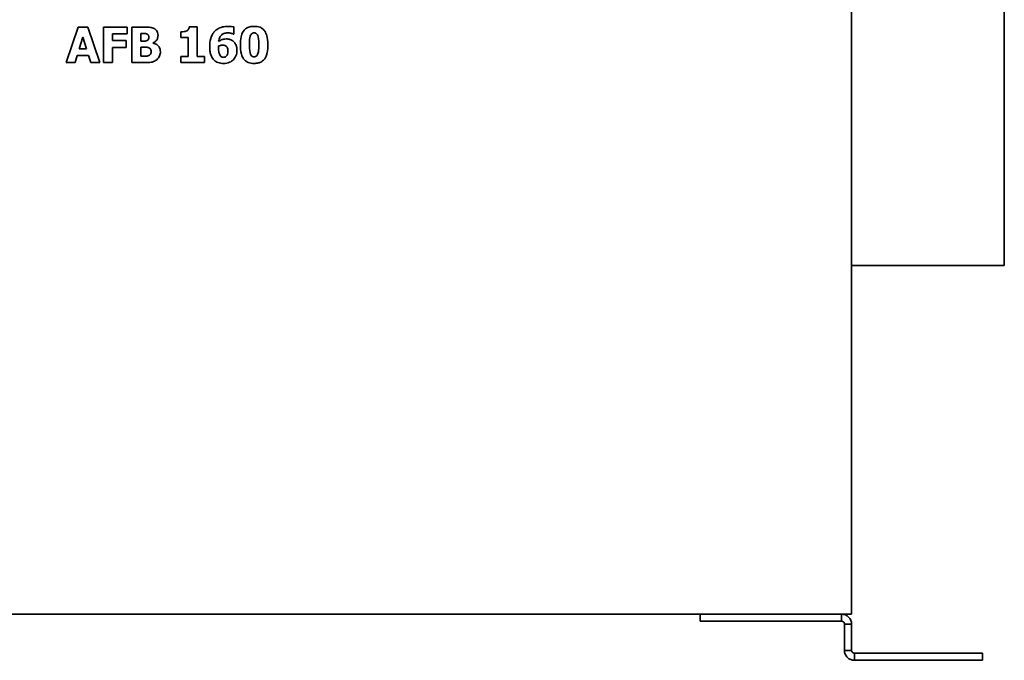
# Model space of a CAD drawing. Header units: millimetres. Extents: x 187 to 653, y 111 to 483.
# Tile 2 of 5: x 376 to 653, y 111 to 291. Entities that reach past the tile are written whole.
import ezdxf

# ---------------------------------------------------------------- set-up
doc = ezdxf.new("R2010")
doc.units = ezdxf.units.MM
doc.header["$LTSCALE"] = 2
doc.layers.add('Krawędzie widoczne(ISO)', color=7, linetype='Continuous', lineweight=35, true_color=0x262659)

msp = doc.modelspace()

# ---------------------------------------------------------------- linework, layer by layer
at = {"layer": 'Krawędzie widoczne(ISO)'}
for p, q in [((610, 461.23), (610, 123.73)), ((652.9, 221.73), (652.9, 381.73)), ((392.76, 288.71), (389.38, 278.71)), ((395.49, 288.71), (392.76, 288.71)), ((398.87, 278.71), (395.49, 288.71)), ((406.56, 288.71), (399.87, 288.71)), ((399.87, 288.71), (399.87, 278.71)), ((406.56, 286.8), (406.56, 288.71)), ((407.86, 288.71), (407.86, 278.71)), ((411.39, 288.71), (407.86, 288.71)), ((426.14, 288.73), (423.95, 288.73)), ((426.14, 280.45), (426.14, 288.73)), ((436.51, 286.76), (436.51, 288.73)), ((393.06, 282.57), (394.09, 285.87)), ((394.09, 285.87), (395.11, 282.57)), ((402.37, 284.92), (402.37, 286.8)), ((402.37, 286.8), (406.56, 286.8)), ((406.23, 284.92), (402.37, 284.92)), ((406.23, 283.01), (406.23, 284.92)), ((410.36, 284.76), (410.36, 286.89)), ((410.36, 286.89), (410.53, 286.89)), ((421.6, 287.37), (421.6, 285.74)), ((421.6, 285.74), (423.7, 285.74)), ((423.7, 285.74), (423.7, 280.45)), ((436.33, 286.76), (436.51, 286.76)), ((395.11, 282.57), (393.06, 282.57)), ((402.37, 278.71), (402.37, 283.01)), ((402.37, 283.01), (406.23, 283.01)), ((410.67, 284.76), (410.36, 284.76)), ((410.36, 280.53), (410.36, 283.05)), ((410.36, 283.05), (410.82, 283.05)), ((413.81, 284.2), (413.81, 284.24)), ((391.89, 278.71), (392.52, 280.75)), ((392.52, 280.75), (395.66, 280.75)), ((395.66, 280.75), (396.29, 278.71)), ((410.49, 280.53), (410.36, 280.53)), ((423.7, 280.45), (421.6, 280.45)), ((421.6, 280.45), (421.6, 278.71)), ((428.2, 280.45), (426.14, 280.45)), ((428.2, 278.71), (428.2, 280.45)), ((389.38, 278.71), (391.89, 278.71)), ((396.29, 278.71), (398.87, 278.71)), ((399.87, 278.71), (402.37, 278.71)), ((407.86, 278.71), (411.86, 278.71)), ((421.6, 278.71), (428.2, 278.71)), ((610, 221.73), (652.9, 221.73)), ((610, 123.73), (230, 123.73)), ((567.47, 123.73), (567.47, 121.73)), ((569.22, 121.73), (567.47, 121.73)), ((569.22, 121.73), (584.52, 121.73)), ((592.03, 121.73), (584.52, 121.73)), ((592.03, 121.73), (607.2, 121.73)), ((607.2, 122.61), (607.2, 123.73)), ((607.2, 121.73), (607.2, 122.61)), ((608, 120.93), (608, 113.57)), ((608.88, 120.93), (608, 120.93)), ((610, 120.93), (608.88, 120.93)), ((610, 113.57), (610, 120.93)), ((608, 113.57), (609.12, 113.57)), ((609.12, 113.57), (610, 113.57)), ((610.8, 112.77), (610.8, 111.89)), ((611.8, 112.77), (610.8, 112.77)), ((610.8, 111.89), (610.8, 110.77)), ((610.8, 110.77), (611.8, 110.77)), ((611.8, 112.77), (614.63, 112.77)), ((611.8, 110.77), (614.63, 110.77)), ((614.63, 112.77), (623.12, 112.77)), ((623.12, 110.77), (614.63, 110.77)), ((645.04, 112.77), (623.12, 112.77)), ((623.12, 110.77), (645.04, 110.77)), ((645.04, 112.77), (646.79, 112.77)), ((646.79, 110.77), (645.04, 110.77)), ((646.79, 110.77), (646.79, 112.77))]:
    msp.add_line(p, q, dxfattribs=at)
for points, knots in [([(414.12, 288.27), (413.67, 288.51), (413.27, 288.59), (412.6, 288.69), (411.95, 288.71), (411.39, 288.71)], [-0.2510873, -0.2510873, -0.2510873, -0.2510873, -0.1699384, -0.1699384, 0, 0, 0, 0]), ([(415.19, 286.38), (415.19, 286.66), (415.15, 286.93), (414.99, 287.39), (414.89, 287.6), (414.56, 287.99), (414.35, 288.15), (414.12, 288.27)], [-0.2538117, -0.2538117, -0.2538117, -0.2538117, -0.1538307, -0.1538307, -0.0786347, -0.0786347, 0, 0, 0, 0]), ([(423.95, 288.73), (423.94, 288.58), (423.91, 288.43), (423.83, 288.19), (423.77, 288.07), (423.54, 287.81), (423.41, 287.7), (423.25, 287.62)], [-0.1805507, -0.1805507, -0.1805507, -0.1805507, -0.1030305, -0.1030305, -0.0523874, -0.0523874, 0, 0, 0, 0]), ([(434.85, 288.9), (434.33, 288.9), (433.8, 288.85), (432.73, 288.6), (432.33, 288.41), (431.6, 288), (431.22, 287.69), (430.91, 287.31)], [-0.339043, -0.339043, -0.339043, -0.339043, -0.2495091, -0.2495091, -0.1486449, -0.1486449, 0, 0, 0, 0]), ([(436.51, 288.73), (436.29, 288.78), (436.06, 288.8), (435.51, 288.87), (435.18, 288.9), (434.85, 288.9)], [-0.1673675, -0.1673675, -0.1673675, -0.1673675, -0.0992865, -0.0992865, 0, 0, 0, 0]), ([(442.19, 288.91), (441.79, 288.91), (441.39, 288.87), (440.56, 288.67), (440.25, 288.52), (439.71, 288.18), (439.44, 287.91), (439.21, 287.6)], [-0.2564597, -0.2564597, -0.2564597, -0.2564597, -0.1908147, -0.1908147, -0.1161313, -0.1161313, 0, 0, 0, 0]), ([(445.17, 287.56), (445, 287.8), (444.81, 288.01), (444.36, 288.38), (444.11, 288.53), (443.32, 288.84), (442.74, 288.91), (442.19, 288.91)], [-0.3410864, -0.3410864, -0.3410864, -0.3410864, -0.2530415, -0.2530415, -0.1659078, -0.1659078, 0, 0, 0, 0]), ([(410.53, 286.89), (410.92, 286.89), (411.31, 286.91), (411.84, 286.85), (411.99, 286.82), (412.12, 286.76)], [-0.1613504, -0.1613504, -0.1613504, -0.1613504, -0.0445187, -0.0445187, 0, 0, 0, 0]), ([(412.11, 284.92), (411.94, 284.84), (411.76, 284.78), (411.27, 284.76), (410.97, 284.76), (410.67, 284.76)], [-0.1459302, -0.1459302, -0.1459302, -0.1459302, -0.0899596, -0.0899596, 0, 0, 0, 0]), ([(412.63, 285.89), (412.63, 285.71), (412.61, 285.54), (412.51, 285.28), (412.47, 285.2), (412.32, 285.04), (412.22, 284.97), (412.11, 284.92)], [-0.1159601, -0.1159601, -0.1159601, -0.1159601, -0.0659122, -0.0659122, -0.0365175, -0.0365175, 0, 0, 0, 0]), ([(412.12, 286.76), (412.18, 286.73), (412.23, 286.71), (412.32, 286.64), (412.36, 286.6), (412.41, 286.54), (412.5, 286.44), (412.61, 286.14), (412.63, 286.02), (412.63, 285.89)], [-0.3337356, -0.3337356, -0.3337356, -0.3337356, -0.2133127, -0.2133127, -0.0961242, -0.0961242, -0.0385063, -0.0385063, 0, 0, 0, 0]), ([(413.81, 284.24), (414.08, 284.35), (414.32, 284.51), (414.76, 284.94), (414.91, 285.21), (415.13, 285.74), (415.19, 286.06), (415.19, 286.38)], [-0.2355892, -0.2355892, -0.2355892, -0.2355892, -0.1716919, -0.1716919, -0.0982291, -0.0982291, 0, 0, 0, 0]), ([(423.25, 287.62), (422.99, 287.5), (422.67, 287.45), (422.21, 287.39), (421.9, 287.37), (421.6, 287.37)], [-0.1377171, -0.1377171, -0.1377171, -0.1377171, -0.0923789, -0.0923789, 0, 0, 0, 0]), ([(430.91, 287.31), (430.69, 287.04), (430.51, 286.76), (430.15, 286.06), (430.04, 285.7), (429.78, 284.75), (429.7, 283.95), (429.7, 283.17)], [-0.3421136, -0.3421136, -0.3421136, -0.3421136, -0.2960174, -0.2960174, -0.2337351, -0.2337351, 0, 0, 0, 0]), ([(432.21, 284.68), (432.27, 285.08), (432.37, 285.48), (432.71, 286.14), (432.88, 286.33), (433.2, 286.64), (433.43, 286.78), (434.05, 287.02), (434.44, 287.07), (434.82, 287.07)], [-0.3082374, -0.3082374, -0.3082374, -0.3082374, -0.2486151, -0.2486151, -0.1970135, -0.1970135, -0.1149854, -0.1149854, 0, 0, 0, 0]), ([(434.36, 285.37), (433.75, 285.37), (433.37, 285.24), (432.86, 285.05), (432.53, 284.88), (432.21, 284.68)], [-0.1625071, -0.1625071, -0.1625071, -0.1625071, -0.1123917, -0.1123917, 0, 0, 0, 0]), ([(436.22, 284.8), (435.97, 284.98), (435.7, 285.13), (435.05, 285.33), (434.71, 285.37), (434.36, 285.37)], [-0.2046157, -0.2046157, -0.2046157, -0.2046157, -0.1036252, -0.1036252, 0, 0, 0, 0]), ([(434.82, 287.07), (435.33, 287.07), (435.64, 286.99), (436, 286.89), (436.2, 286.83), (436.33, 286.76)], [-0.07661703, -0.07661703, -0.07661703, -0.07661703, -0.04264053, -0.04264053, 0, 0, 0, 0]), ([(439.21, 287.6), (438.8, 287), (438.62, 286.37), (438.38, 285.26), (438.33, 284.45), (438.33, 283.71)], [-0.3419162, -0.3419162, -0.3419162, -0.3419162, -0.221338, -0.221338, 0, 0, 0, 0]), ([(440.85, 283.7), (440.85, 284.37), (440.88, 285.08), (441.05, 286.05), (441.14, 286.28), (441.27, 286.56), (441.35, 286.68), (441.55, 286.87), (441.65, 286.94), (441.9, 287.04), (442.04, 287.06), (442.19, 287.06)], [-0.2437105, -0.2437105, -0.2437105, -0.2437105, -0.1738843, -0.1738843, -0.1249438, -0.1249438, -0.0810943, -0.0810943, -0.043513, -0.043513, 0, 0, 0, 0]), ([(442.19, 287.06), (442.27, 287.06), (442.34, 287.06), (442.49, 287.03), (442.56, 287.01), (442.75, 286.93), (442.85, 286.85), (443.06, 286.63), (443.15, 286.48), (443.38, 285.9), (443.52, 285.18), (443.52, 283.71)], [-0.896142, -0.896142, -0.896142, -0.896142, -0.8178835, -0.8178835, -0.7445063, -0.7445063, -0.6163012, -0.6163012, -0.4415741, -0.4415741, 0, 0, 0, 0]), ([(446.04, 283.71), (446.04, 284.87), (445.91, 285.7), (445.62, 286.73), (445.44, 287.17), (445.17, 287.56)], [-0.3202289, -0.3202289, -0.3202289, -0.3202289, -0.1410368, -0.1410368, 0, 0, 0, 0]), ([(410.82, 283.05), (411.25, 283.05), (411.69, 283.07), (412.25, 283.02), (412.39, 282.99), (412.51, 282.95)], [-0.169666, -0.169666, -0.169666, -0.169666, -0.0388334, -0.0388334, 0, 0, 0, 0]), ([(412.51, 282.95), (412.61, 282.91), (412.7, 282.87), (412.86, 282.76), (412.93, 282.71), (413.09, 282.54), (413.14, 282.43), (413.24, 282.17), (413.26, 281.99), (413.26, 281.81)], [-0.1267007, -0.1267007, -0.1267007, -0.1267007, -0.103986, -0.103986, -0.083373, -0.083373, -0.0522346, -0.0522346, 0, 0, 0, 0]), ([(415.85, 281.77), (415.85, 282.03), (415.82, 282.29), (415.7, 282.76), (415.61, 282.97), (415.29, 283.44), (415.06, 283.64), (414.55, 283.98), (414.19, 284.12), (413.81, 284.2)], [-0.2816602, -0.2816602, -0.2816602, -0.2816602, -0.2301185, -0.2301185, -0.1838625, -0.1838625, -0.1156884, -0.1156884, 0, 0, 0, 0]), ([(429.7, 283.17), (429.7, 282.68), (429.73, 282.19), (429.87, 281.43), (429.97, 281), (430.35, 280.15), (430.58, 279.8), (430.88, 279.49)], [-0.545413, -0.545413, -0.545413, -0.545413, -0.2804263, -0.2804263, -0.1267122, -0.1267122, 0, 0, 0, 0]), ([(432.19, 282.79), (432.19, 282.91), (432.19, 283.05), (432.2, 283.2), (432.2, 283.32), (432.2, 283.39)], [-0.1182325, -0.1182325, -0.1182325, -0.1182325, -0.0206663, -0.0206663, 0, 0, 0, 0]), ([(432.72, 280.61), (432.64, 280.7), (432.57, 280.82), (432.44, 281.08), (432.38, 281.24), (432.29, 281.56), (432.19, 281.96), (432.19, 282.79)], [-0.6654905, -0.6654905, -0.6654905, -0.6654905, -0.4788625, -0.4788625, -0.2480669, -0.2480669, 0, 0, 0, 0]), ([(432.2, 283.39), (432.37, 283.46), (432.55, 283.51), (432.81, 283.58), (433.01, 283.63), (433.27, 283.63)], [-0.238487, -0.238487, -0.238487, -0.238487, -0.0771802, -0.0771802, 0, 0, 0, 0]), ([(433.27, 283.63), (433.56, 283.63), (433.79, 283.58), (434.1, 283.48), (434.24, 283.4), (434.37, 283.3)], [-0.09705429, -0.09705429, -0.09705429, -0.09705429, -0.04955096, -0.04955096, 0, 0, 0, 0]), ([(433.6, 278.5), (434.18, 278.5), (434.77, 278.58), (435.7, 278.98), (436.05, 279.21), (436.57, 279.74), (436.86, 280.09), (437.27, 281.08), (437.35, 281.59), (437.35, 282.11)], [-0.8638409, -0.8638409, -0.8638409, -0.8638409, -0.5513616, -0.5513616, -0.3232126, -0.3232126, -0.1553664, -0.1553664, 0, 0, 0, 0]), ([(434.37, 283.3), (434.44, 283.23), (434.51, 283.16), (434.62, 282.99), (434.67, 282.89), (434.75, 282.68), (434.83, 282.44), (434.83, 281.99)], [-0.3627908, -0.3627908, -0.3627908, -0.3627908, -0.2534362, -0.2534362, -0.1349392, -0.1349392, 0, 0, 0, 0]), ([(437.35, 282.11), (437.35, 282.47), (437.32, 282.85), (437.19, 283.39), (437.1, 283.69), (436.72, 284.33), (436.49, 284.59), (436.22, 284.8)], [-0.440516, -0.440516, -0.440516, -0.440516, -0.2237234, -0.2237234, -0.1051367, -0.1051367, 0, 0, 0, 0]), ([(438.33, 283.71), (438.33, 283), (438.38, 281.98), (438.75, 280.64), (438.94, 280.21), (439.21, 279.83)], [-0.4156061, -0.4156061, -0.4156061, -0.4156061, -0.1401042, -0.1401042, 0, 0, 0, 0]), ([(442.19, 280.35), (442.11, 280.35), (442.03, 280.35), (441.88, 280.38), (441.81, 280.4), (441.63, 280.49), (441.53, 280.56), (441.32, 280.78), (441.23, 280.94), (440.97, 281.57), (440.85, 282.34), (440.85, 283.7)], [-0.7847836, -0.7847836, -0.7847836, -0.7847836, -0.7206226, -0.7206226, -0.6603192, -0.6603192, -0.5541289, -0.5541289, -0.4076012, -0.4076012, 0, 0, 0, 0]), ([(443.52, 283.71), (443.52, 283.03), (443.49, 282.33), (443.31, 281.36), (443.23, 281.13), (443.09, 280.85), (443.01, 280.73), (442.81, 280.54), (442.71, 280.47), (442.47, 280.37), (442.33, 280.35), (442.19, 280.35)], [-0.2452778, -0.2452778, -0.2452778, -0.2452778, -0.1731631, -0.1731631, -0.1231487, -0.1231487, -0.0793243, -0.0793243, -0.0423608, -0.0423608, 0, 0, 0, 0]), ([(445.16, 279.81), (445.32, 280.04), (445.45, 280.29), (445.72, 280.92), (445.79, 281.27), (445.99, 282.17), (446.04, 282.96), (446.04, 283.71)], [-0.3135265, -0.3135265, -0.3135265, -0.3135265, -0.2770565, -0.2770565, -0.2238181, -0.2238181, 0, 0, 0, 0]), ([(412.6, 280.73), (412.21, 280.56), (411.93, 280.55), (411.38, 280.53), (410.82, 280.53), (410.49, 280.53)], [-0.1572551, -0.1572551, -0.1572551, -0.1572551, -0.0989434, -0.0989434, 0, 0, 0, 0]), ([(411.86, 278.71), (412.63, 278.71), (413.17, 278.78), (414.03, 279.02), (414.44, 279.24), (414.81, 279.53)], [-0.2680465, -0.2680465, -0.2680465, -0.2680465, -0.1418882, -0.1418882, 0, 0, 0, 0]), ([(413.26, 281.81), (413.26, 281.63), (413.23, 281.45), (413.09, 281.12), (413.01, 281.02), (412.86, 280.87), (412.74, 280.79), (412.6, 280.73)], [-0.08475822, -0.08475822, -0.08475822, -0.08475822, -0.06442096, -0.06442096, -0.04440309, -0.04440309, 0, 0, 0, 0]), ([(414.81, 279.53), (414.99, 279.67), (415.15, 279.84), (415.42, 280.19), (415.55, 280.4), (415.79, 281), (415.85, 281.38), (415.85, 281.77)], [-0.2824648, -0.2824648, -0.2824648, -0.2824648, -0.1951133, -0.1951133, -0.1165201, -0.1165201, 0, 0, 0, 0]), ([(430.88, 279.49), (431.04, 279.33), (431.21, 279.19), (431.6, 278.93), (431.82, 278.83), (432.54, 278.57), (433.07, 278.5), (433.6, 278.5)], [-0.2979083, -0.2979083, -0.2979083, -0.2979083, -0.2293528, -0.2293528, -0.1587432, -0.1587432, 0, 0, 0, 0]), ([(433.59, 280.2), (433.49, 280.2), (433.39, 280.21), (433.24, 280.25), (433.13, 280.28), (432.9, 280.41), (432.81, 280.5), (432.72, 280.61)], [-0.1393086, -0.1393086, -0.1393086, -0.1393086, -0.0782413, -0.0782413, -0.0400991, -0.0400991, 0, 0, 0, 0]), ([(434.42, 280.61), (434.36, 280.52), (434.29, 280.45), (434.17, 280.38), (434.08, 280.31), (433.82, 280.22), (433.7, 280.2), (433.59, 280.2)], [-0.2322657, -0.2322657, -0.2322657, -0.2322657, -0.0823804, -0.0823804, -0.0342366, -0.0342366, 0, 0, 0, 0]), ([(434.83, 281.99), (434.83, 281.63), (434.8, 281.33), (434.65, 280.94), (434.55, 280.76), (434.42, 280.61)], [-0.124372, -0.124372, -0.124372, -0.124372, -0.0606102, -0.0606102, 0, 0, 0, 0]), ([(439.21, 279.83), (439.37, 279.59), (439.56, 279.39), (440, 279.03), (440.25, 278.89), (441.03, 278.57), (441.62, 278.5), (442.19, 278.5)], [-0.338606, -0.338606, -0.338606, -0.338606, -0.2541511, -0.2541511, -0.1697936, -0.1697936, 0, 0, 0, 0]), ([(442.19, 278.5), (442.59, 278.5), (443, 278.53), (443.64, 278.69), (443.99, 278.81), (444.67, 279.24), (444.94, 279.5), (445.16, 279.81)], [-0.4410357, -0.4410357, -0.4410357, -0.4410357, -0.2415219, -0.2415219, -0.1151326, -0.1151326, 0, 0, 0, 0]), ([(607.2, 123.73), (607.57, 123.73), (607.94, 123.66), (608.62, 123.37), (608.92, 123.17), (609.44, 122.65), (609.65, 122.34), (609.93, 121.66), (610, 121.3), (610, 120.93)], [0, 0, 0, 0, 0.1113973, 0.1113973, 0.2218681, 0.2218681, 0.3323097, 0.3323097, 0.4436983, 0.4436983, 0.4436983, 0.4436983]), ([(608, 120.93), (608, 120.94), (608, 120.96), (608, 120.97), (608, 120.99), (608, 121), (608, 121.02), (607.99, 121.03), (607.99, 121.04), (607.99, 121.06), (607.99, 121.07), (607.98, 121.09), (607.98, 121.1), (607.98, 121.11), (607.98, 121.13), (607.97, 121.14), (607.97, 121.16), (607.96, 121.17), (607.96, 121.18), (607.95, 121.2), (607.95, 121.21), (607.94, 121.22), (607.94, 121.24), (607.93, 121.25), (607.93, 121.27), (607.92, 121.28), (607.91, 121.29), (607.91, 121.3), (607.9, 121.32), (607.89, 121.33), (607.89, 121.34), (607.88, 121.35), (607.87, 121.37), (607.86, 121.38), (607.86, 121.39), (607.85, 121.4), (607.84, 121.41), (607.83, 121.42), (607.82, 121.44), (607.81, 121.45), (607.8, 121.46), (607.79, 121.47), (607.78, 121.48), (607.77, 121.49), (607.76, 121.5), (607.75, 121.51), (607.74, 121.52), (607.74, 121.52), (607.73, 121.53), (607.73, 121.53), (607.72, 121.54), (607.72, 121.54), (607.71, 121.55), (607.7, 121.56), (607.69, 121.57), (607.68, 121.57), (607.66, 121.58), (607.65, 121.59), (607.64, 121.6), (607.63, 121.61), (607.61, 121.61), (607.6, 121.62), (607.59, 121.63), (607.58, 121.64), (607.56, 121.64), (607.55, 121.65), (607.54, 121.66), (607.52, 121.66), (607.51, 121.67), (607.5, 121.67), (607.49, 121.68), (607.49, 121.68), (607.48, 121.68), (607.47, 121.68), (607.47, 121.69), (607.46, 121.69), (607.44, 121.69), (607.43, 121.7), (607.42, 121.7), (607.4, 121.7), (607.39, 121.71), (607.37, 121.71), (607.36, 121.71), (607.34, 121.72), (607.33, 121.72), (607.32, 121.72), (607.3, 121.72), (607.29, 121.73), (607.27, 121.73), (607.26, 121.73), (607.24, 121.73), (607.23, 121.73), (607.21, 121.73), (607.2, 121.73)], [0, 0, 0, 0, 0.0047728, 0.0047728, 0.0047728, 0.0095512, 0.0095512, 0.0095512, 0.0143301, 0.0143301, 0.0143301, 0.0191047, 0.0191047, 0.0191047, 0.0238701, 0.0238701, 0.0238701, 0.0286216, 0.0286216, 0.0286216, 0.0333544, 0.0333544, 0.0333544, 0.0382298, 0.0382298, 0.0382298, 0.0427614, 0.0427614, 0.0427614, 0.0474593, 0.0474593, 0.0474593, 0.0521542, 0.0521542, 0.0521542, 0.0568425, 0.0568425, 0.0568425, 0.0615206, 0.0615206, 0.0615206, 0.0661851, 0.0661851, 0.0661851, 0.0708326, 0.0708326, 0.0708326, 0.0744107, 0.0744107, 0.0744107, 0.0754605, 0.0754605, 0.0754605, 0.080083, 0.080083, 0.080083, 0.0847043, 0.0847043, 0.0847043, 0.0893209, 0.0893209, 0.0893209, 0.0939292, 0.0939292, 0.0939292, 0.0985257, 0.0985257, 0.0985257, 0.1031072, 0.1031072, 0.1031072, 0.1049061, 0.1049061, 0.1049061, 0.1076745, 0.1076745, 0.1076745, 0.112241, 0.112241, 0.112241, 0.1168056, 0.1168056, 0.1168056, 0.1213652, 0.1213652, 0.1213652, 0.125917, 0.125917, 0.125917, 0.1304582, 0.1304582, 0.1304582, 0.1349859, 0.1349859, 0.1349859, 0.1349859]), ([(610.8, 110.77), (610.44, 110.77), (610.08, 110.84), (609.41, 111.11), (609.1, 111.31), (608.58, 111.83), (608.37, 112.14), (608.08, 112.82), (608, 113.19), (608, 113.57)], [0, 0, 0, 0, 0.1219861, 0.1219861, 0.243369, 0.243369, 0.3653617, 0.3653617, 0.48689, 0.48689, 0.48689, 0.48689]), ([(610, 113.57), (610, 113.55), (610, 113.54), (610, 113.52), (610, 113.51), (610, 113.49), (610.01, 113.48), (610.01, 113.46), (610.01, 113.45), (610.01, 113.43), (610.01, 113.42), (610.02, 113.4), (610.02, 113.39), (610.02, 113.38), (610.03, 113.36), (610.03, 113.35), (610.04, 113.33), (610.04, 113.32), (610.04, 113.31), (610.04, 113.31), (610.04, 113.31), (610.05, 113.3), (610.05, 113.29), (610.06, 113.28), (610.06, 113.26), (610.07, 113.25), (610.07, 113.23), (610.08, 113.22), (610.09, 113.21), (610.09, 113.19), (610.1, 113.18), (610.11, 113.17), (610.11, 113.16), (610.12, 113.14), (610.13, 113.13), (610.14, 113.12), (610.15, 113.11), (610.16, 113.1), (610.16, 113.08), (610.17, 113.07), (610.18, 113.06), (610.19, 113.05), (610.2, 113.04), (610.21, 113.03), (610.22, 113.02), (610.23, 113.01), (610.24, 113), (610.25, 112.99), (610.26, 112.98), (610.27, 112.97), (610.28, 112.96), (610.3, 112.95), (610.31, 112.94), (610.32, 112.93), (610.33, 112.92), (610.33, 112.92), (610.33, 112.92), (610.34, 112.92), (610.35, 112.91), (610.36, 112.9), (610.36, 112.9), (610.38, 112.89), (610.39, 112.88), (610.4, 112.88), (610.41, 112.87), (610.43, 112.86), (610.44, 112.86), (610.45, 112.85), (610.46, 112.84), (610.48, 112.84), (610.49, 112.83), (610.5, 112.83), (610.52, 112.82), (610.53, 112.82), (610.54, 112.81), (610.56, 112.81), (610.57, 112.8), (610.58, 112.8), (610.6, 112.8), (610.61, 112.79), (610.62, 112.79), (610.64, 112.79), (610.65, 112.78), (610.66, 112.78), (610.68, 112.78), (610.69, 112.78), (610.7, 112.78), (610.72, 112.77), (610.73, 112.77), (610.75, 112.77), (610.76, 112.77), (610.77, 112.77), (610.79, 112.77), (610.8, 112.77)], [0, 0, 0, 0, 0.0078163, 0.0078163, 0.0078163, 0.0156656, 0.0156656, 0.0156656, 0.0235447, 0.0235447, 0.0235447, 0.0314507, 0.0314507, 0.0314507, 0.0393801, 0.0393801, 0.0393801, 0.0456978, 0.0456978, 0.0456978, 0.0473294, 0.0473294, 0.0473294, 0.0552907, 0.0552907, 0.0552907, 0.0632562, 0.0632562, 0.0632562, 0.0712194, 0.0712194, 0.0712194, 0.0791739, 0.0791739, 0.0791739, 0.0871132, 0.0871132, 0.0871132, 0.0950308, 0.0950308, 0.0950308, 0.1029204, 0.1029204, 0.1029204, 0.1107759, 0.1107759, 0.1107759, 0.1185913, 0.1185913, 0.1185913, 0.1263609, 0.1263609, 0.1263609, 0.1340793, 0.1340793, 0.1340793, 0.1356977, 0.1356977, 0.1356977, 0.1417721, 0.1417721, 0.1417721, 0.1495008, 0.1495008, 0.1495008, 0.1572621, 0.1572621, 0.1572621, 0.1650505, 0.1650505, 0.1650505, 0.1728601, 0.1728601, 0.1728601, 0.1811091, 0.1811091, 0.1811091, 0.1885372, 0.1885372, 0.1885372, 0.1964318, 0.1964318, 0.1964318, 0.2043573, 0.2043573, 0.2043573, 0.2123021, 0.2123021, 0.2123021, 0.2202542, 0.2202542, 0.2202542, 0.2282011, 0.2282011, 0.2282011, 0.2282011])]:
    msp.add_open_spline(points, degree=3, knots=knots, dxfattribs=at)

doc.saveas('drawing.dxf')
